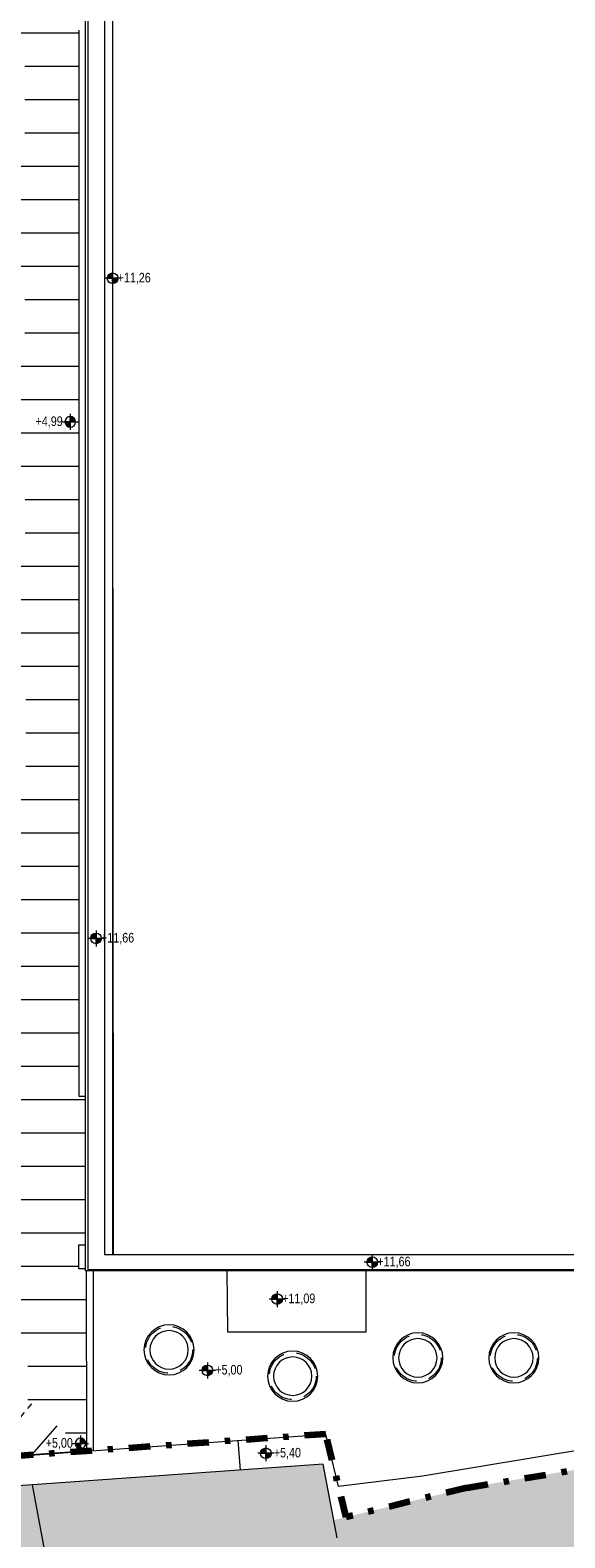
# Model space of a CAD drawing. Header units: metres. Extents: x 2 to 202, y -59 to 869.
# Tile 19 of 27: x 95 to 105, y -25 to 3. Entities that reach past the tile are written whole.
import ezdxf

# ---------------------------------------------------------------- set-up
doc = ezdxf.new("R2010")
doc.units = ezdxf.units.M
doc.header["$XCLIPFRAME"] = 2
doc.linetypes.add('_Strichpunkt - Weit_', pattern=[1, 0.4, -0.3, 0, -0.3])
doc.linetypes.add('Verdeckt', pattern=[0.714375, 0.47625, -0.238125])
for name, color, linetype, lineweight in [('A_Dach', 15, 'Continuous', 5), ('A_Detailelemente', 7, 'Continuous', 9), ('A_Fassade', 113, 'Continuous', 5), ('A_Fenster', 45, 'Continuous', 5), ('A_Geschossdecken', 7, 'Continuous', 5), ('A_Geschossdecken_Oberflächenschraffur', 7, 'Continuous', 5), ('A_Hoehenkoten', 124, 'Continuous', 5), ('A_Linien', 5, 'Continuous', 9), ('A_Linien_Feine Linien', 7, 'Continuous', 5), ('A_Scan-Pixelbild', 213, 'Continuous', 5), ('A_Wand', 244, 'Continuous', 5)]:
    doc.layers.add(name, color=color, linetype=linetype, lineweight=lineweight)
doc.styles.add('Arial', font='arial.ttf', dxfattribs={"width": 0.8, "height": 0.18})
picture_1 = doc.add_image_def('image1.pdf', size_in_pixel=(2828, 1699))

# ---------------------------------------------------------------- blocks, each defined once
blk = doc.blocks.new('Rectangular Mullion - 70mm x 280mm_2-8069943-Dach')
at = {"layer": 'A_Fassade', "color": 250, "lineweight": 9}
for p, q in [((-0.942, -16.757), (-0.942, -15.277)), ((-0.826, -16.757), (-0.942, -16.757))]:
    blk.add_line(p, q, dxfattribs=at)
blk = doc.blocks.new('Rectangular Mullion - 70mm x 280mm_2-8069952-Dach')
at = {"layer": 'A_Fassade', "color": 250, "lineweight": 9}
blk.add_line((-0.942, -15.277), (-0.942, -12.777), dxfattribs=at)
blk = doc.blocks.new('Rectangular Mullion - 70mm x 280mm_2-8070031-Dach')
at = {"layer": 'A_Fassade', "color": 250, "lineweight": 9}
blk.add_line((-0.942, 0.73), (-0.942, 3.233), dxfattribs=at)
blk = doc.blocks.new('Rectangular Mullion - 70mm x 280mm_2-8070032-Dach')
at = {"layer": 'A_Fassade', "color": 250, "lineweight": 9}
blk.add_line((-0.942, -0.772), (-0.942, 0.73), dxfattribs=at)
blk = doc.blocks.new('Rectangular Mullion - 70mm x 280mm_2-8070030-Dach')
at = {"layer": 'A_Fassade', "color": 250, "lineweight": 9}
blk.add_line((-0.942, 7.238), (-0.942, 8.738), dxfattribs=at)
blk = doc.blocks.new('Rectangular Mullion - 70mm x 280mm_2-8070029-Dach')
at = {"layer": 'A_Fassade', "color": 250, "lineweight": 9}
blk.add_line((-0.942, 8.738), (-0.942, 11.243), dxfattribs=at)
blk = doc.blocks.new('Rectangular Mullion - 70mm x 280mm_2-8070033-Dach')
at = {"layer": 'A_Fassade', "color": 250, "lineweight": 9}
blk.add_line((-0.942, -12.777), (-0.942, -11.28), dxfattribs=at)
blk = doc.blocks.new('FE Dachkuppel rund - Ø_880 _1000_-8070186-Dach')
at = {"layer": 'A_Fenster', "color": 250, "linetype": 'Verdeckt', "lineweight": 9}
blk.add_circle((0, 0), 0.44, dxfattribs=at)
at = {"layer": 'A_Fenster', "color": 250, "lineweight": 9}
for radius, start, end in [(0.47, 90, 270), (0.36, 90, 270), (0.36, 90, 270), (0.47, 270, 90), (0.36, 270, 90), (0.36, 270, 90)]:
    blk.add_arc((0, 0), radius, start, end, dxfattribs=at)
blk = doc.blocks.new('FE Dachkuppel rund - Ø_880 _1000_-8070187-Dach')
at = {"layer": 'A_Fenster', "color": 250, "linetype": 'Verdeckt', "lineweight": 9}
blk.add_circle((0, 0), 0.44, dxfattribs=at)
at = {"layer": 'A_Fenster', "color": 250, "lineweight": 9}
for radius, start, end in [(0.47, 90, 270), (0.36, 90, 270), (0.36, 90, 270), (0.47, 270, 90), (0.36, 270, 90), (0.36, 270, 90)]:
    blk.add_arc((0, 0), radius, start, end, dxfattribs=at)
blk = doc.blocks.new('Höhenkoten - Kreuz gefüllt-6114407-Dach')
at = {"layer": 'A_Hoehenkoten'}
h = blk.add_hatch(color=256, dxfattribs=at)
edge = h.paths.add_edge_path(flags=0)
edge.add_line((-0.001, 0.0014), (0, 0.0014))
edge.add_line((0, 0.0014), (0, 0.0004))
edge.add_arc((0, 0.0014), 0.001, 180, 270, ccw=False)
h = blk.add_hatch(color=256, dxfattribs=at)
edge = h.paths.add_edge_path(flags=0)
edge.add_line((0.001, 0.0014), (0, 0.0014))
edge.add_line((0, 0.0014), (0, 0.0024))
edge.add_arc((0, 0.0014), 0.001, 0, 90, ccw=False)
for p, q in [((0, 0.0029), (0, -0.0001)), ((-0.0015, 0.0014), (0.0015, 0.0014)), ((-0.001, 0.0014), (0, 0.0014)), ((0, 0.0014), (-0.001, 0.0014)), ((0, 0.0014), (-0.001, 0.0014)), ((-0.001, 0.0014), (0, 0.0014)), ((0, 0.0014), (0, 0.0024)), ((0, 0.0024), (0, 0.0014)), ((0, 0.0024), (0, 0.0014)), ((0, 0.0014), (0, 0.0024)), ((0.001, 0.0014), (0, 0.0014)), ((0, 0.0014), (0, 0.0004)), ((0, 0.0004), (0, 0.0014)), ((0, 0.0014), (0.001, 0.0014)), ((0, 0.0014), (0.001, 0.0014)), ((0.001, 0.0014), (0, 0.0014)), ((0, 0.0014), (0, 0.0004)), ((0, 0.0004), (0, 0.0014))]:
    blk.add_line(p, q, dxfattribs=at)
for start, end in [(90, 180), (90, 180), (180, 270), (180, 270), (360, 90), (360, 90), (270, 0), (270, 360)]:
    blk.add_arc((0, 0.0014), 0.001, start, end, dxfattribs=at)

msp = doc.modelspace()

# ---------------------------------------------------------------- hatches: boundary and pattern name
at = {"layer": 'A_Detailelemente'}
for points in [[(103.14, -36.51), (108.094, -36.392), (107.934, -23.267), (102.959, -24.095), (100.464, -24.701), (100.526, -25.033), (101.92, -29.593), (103.099, -36.275)], [(98.559, -44.068), (104.332, -43.662), (102.996, -36.513), (103.14, -36.51), (101.92, -29.593), (100.526, -25.033), (100.268, -23.653), (94.817, -24.039), (97.103, -36.275)], [(92.291, -44.509), (98.559, -44.068), (94.817, -24.039), (89.298, -24.43), (92.217, -44.016)]]:
    msp.add_hatch(color=254, dxfattribs=at).paths.add_polyline_path(points, flags=0)
at = {"layer": 'A_Geschossdecken_Oberflächenschraffur'}
h = msp.add_hatch(dxfattribs=at)
h.set_pattern_fill('FP_11', color=10, style=0, pattern_type=2)
h.set_pattern_definition([(0.064, (90.5692, -3.697), (-0.000698, 0.625), [])])
h.paths.add_polyline_path([(95.829, -23.402), (95.827, -20.026), (95.811, -20.026), (95.811, -19.991), (95.69, -19.991), (95.69, -19.541), (95.811, -19.541), (95.811, -16.757), (95.695, -16.757), (95.695, 12.718), (95.811, 12.718), (95.811, 15.964), (94.304, 11.641), (94.336, 11.598), (94.369, 11.538), (94.393, 11.467), (94.406, 11.392), (94.405, 11.316), (94.392, 11.239), (94.368, 11.169), (94.329, 11.101), (94.282, 11.042), (94.227, 10.993), (94.164, 10.953), (94.097, 10.924), (94.05, 10.912), (93.794, 10.177), (93.827, 10.198), (93.895, 10.227), (93.964, 10.245), (94.041, 10.251), (94.116, 10.244), (94.19, 10.225), (94.26, 10.194), (94.324, 10.152), (94.375, 10.104), (94.421, 10.045), (94.457, 9.979), (94.482, 9.904), (94.494, 9.833), (94.494, 9.758), (94.48, 9.68), (94.456, 9.611), (94.417, 9.542), (94.37, 9.483), (94.315, 9.434), (94.253, 9.394), (94.185, 9.365), (94.113, 9.347), (94.039, 9.341), (93.964, 9.347), (93.892, 9.366), (93.823, 9.396), (93.756, 9.441), (93.702, 9.491), (93.657, 9.55), (93.622, 9.615), (93.61, 9.649), (92.59, 6.718), (94.672, 6.718), (94.671, 5.258), (92.292, 5.258), (92.292, 5.866), (91.194, 2.714), (91.853, 2.714), (91.852, 1.254), (90.685, 1.254), (89.799, -1.29), (91.841, -1.29), (91.841, -2.75), (89.461, -2.75), (89.461, -2.259), (88.407, -5.284), (89.021, -5.284), (89.021, -6.744), (87.898, -6.744), (87.014, -9.282), (89.033, -9.282), (89.033, -10.742), (86.653, -10.742), (86.653, -10.317), (85.27, -14.286), (85.681, -14.641), (85.681, -14.508), (86.101, -14.508), (86.093, -14.502), (86.039, -14.451), (85.994, -14.392), (85.96, -14.327), (85.936, -14.256), (85.924, -14.178), (85.924, -14.109), (85.936, -14.035), (85.96, -13.964), (85.996, -13.898), (86.047, -13.834), (86.102, -13.784), (86.165, -13.745), (86.233, -13.715), (86.305, -13.698), (86.377, -13.692), (86.454, -13.698), (86.528, -13.717), (86.595, -13.747), (86.662, -13.792), (86.715, -13.841), (86.759, -13.898), (86.797, -13.97), (86.82, -14.035), (86.832, -14.109), (86.832, -14.184), (86.818, -14.263), (86.793, -14.333), (86.757, -14.399), (86.708, -14.459), (86.656, -14.508), (88.019, -14.508), (87.991, -14.489), (87.937, -14.438), (87.892, -14.38), (87.856, -14.311), (87.834, -14.244), (87.821, -14.171), (87.821, -14.096), (87.834, -14.022), (87.859, -13.949), (87.894, -13.885), (87.945, -13.821), (88, -13.772), (88.062, -13.732), (88.131, -13.702), (88.2, -13.685), (88.276, -13.679), (88.276, -13.679), (88.352, -13.685), (88.426, -13.704), (88.495, -13.735), (88.559, -13.778), (88.615, -13.831), (88.657, -13.885), (88.695, -13.957), (88.717, -14.022), (88.729, -14.096), (88.729, -14.171), (88.716, -14.249), (88.691, -14.32), (88.654, -14.387), (88.606, -14.446), (88.552, -14.495), (88.532, -14.508), (88.671, -14.508), (88.671, -16.103), (89.163, -16.106), (89.163, -17.139), (90.76, -17.139), (90.76, -19.026), (93.887, -21.725), (94.734, -21.725), (94.734, -22.457), (95.827, -23.401)], flags=0)
h.paths.add_polyline_path([(93.938, -16.204), (93.858, -16.196), (93.791, -16.179), (93.722, -16.149), (93.655, -16.104), (93.601, -16.054), (93.556, -15.995), (93.521, -15.93), (93.497, -15.859), (93.485, -15.781), (93.485, -15.711), (93.497, -15.637), (93.522, -15.566), (93.558, -15.5), (93.609, -15.436), (93.663, -15.387), (93.726, -15.347), (93.794, -15.318), (93.863, -15.3), (93.94, -15.294), (94.015, -15.3), (94.089, -15.319), (94.159, -15.351), (94.223, -15.393), (94.278, -15.446), (94.32, -15.5), (94.358, -15.571), (94.381, -15.638), (94.393, -15.711), (94.393, -15.787), (94.379, -15.865), (94.355, -15.934), (94.317, -16.002), (94.269, -16.062), (94.214, -16.111), (94.151, -16.151), (94.084, -16.18), (94.012, -16.198), (93.94, -16.204)], flags=0)
h.paths.add_polyline_path([(90.178, -14.64), (90.103, -14.634), (90.03, -14.616), (89.958, -14.583), (89.894, -14.54), (89.839, -14.488), (89.795, -14.432), (89.759, -14.362), (89.737, -14.296), (89.724, -14.223), (89.724, -14.148), (89.737, -14.074), (89.763, -13.999), (89.797, -13.937), (89.848, -13.873), (89.903, -13.823), (89.965, -13.784), (90.033, -13.754), (90.103, -13.737), (90.179, -13.73), (90.255, -13.737), (90.329, -13.756), (90.398, -13.787), (90.462, -13.83), (90.514, -13.877), (90.56, -13.937), (90.597, -14.008), (90.62, -14.074), (90.632, -14.148), (90.632, -14.223), (90.619, -14.301), (90.594, -14.371), (90.557, -14.438), (90.509, -14.498), (90.454, -14.548), (90.391, -14.587), (90.323, -14.617), (90.252, -14.634), (90.179, -14.64)], flags=0)
h.paths.add_polyline_path([(93.966, -14.617), (93.891, -14.611), (93.818, -14.592), (93.749, -14.562), (93.682, -14.517), (93.628, -14.467), (93.583, -14.408), (93.547, -14.339), (93.525, -14.273), (93.512, -14.2), (93.512, -14.124), (93.525, -14.05), (93.549, -13.979), (93.585, -13.913), (93.636, -13.849), (93.691, -13.8), (93.753, -13.76), (93.821, -13.731), (93.891, -13.713), (93.967, -13.707), (94.043, -13.713), (94.117, -13.733), (94.186, -13.764), (94.25, -13.806), (94.302, -13.854), (94.348, -13.913), (94.385, -13.984), (94.408, -14.05), (94.42, -14.125), (94.42, -14.2), (94.407, -14.278), (94.382, -14.347), (94.345, -14.415), (94.297, -14.475), (94.242, -14.524), (94.178, -14.564), (94.111, -14.593), (94.04, -14.611), (93.967, -14.617)], flags=0)
h.paths.add_polyline_path([(92.068, -14.607), (91.993, -14.601), (91.92, -14.582), (91.851, -14.552), (91.784, -14.507), (91.731, -14.457), (91.686, -14.398), (91.649, -14.329), (91.627, -14.262), (91.615, -14.189), (91.615, -14.114), (91.627, -14.04), (91.652, -13.969), (91.687, -13.903), (91.738, -13.839), (91.793, -13.79), (91.855, -13.75), (91.923, -13.721), (91.993, -13.703), (92.069, -13.697), (92.145, -13.703), (92.219, -13.722), (92.289, -13.754), (92.352, -13.796), (92.404, -13.844), (92.45, -13.903), (92.488, -13.974), (92.51, -14.04), (92.523, -14.114), (92.523, -14.189), (92.509, -14.268), (92.484, -14.337), (92.447, -14.405), (92.399, -14.465), (92.345, -14.514), (92.281, -14.554), (92.214, -14.583), (92.142, -14.601), (92.069, -14.607)], flags=0)
h.paths.add_polyline_path([(92.313, -10.745), (92.312, -10.745), (92.312, -9.285), (94.693, -9.285), (94.692, -10.745), (92.342, -10.745)], flags=0)
h.paths.add_polyline_path([(89.488, -10.737), (89.488, -10.737), (89.488, -9.277), (91.868, -9.277), (91.867, -10.737), (89.511, -10.737)], flags=0)
h.paths.add_polyline_path([(92.302, -6.753), (92.301, -6.752), (92.301, -5.292), (94.682, -5.293), (94.681, -6.752), (92.329, -6.753)], flags=0)
h.paths.add_polyline_path([(89.49, -6.744), (89.489, -6.744), (89.489, -5.284), (91.87, -5.284), (91.869, -6.744), (89.522, -6.744)], flags=0)
h.paths.add_polyline_path([(92.297, -2.753), (92.296, -2.753), (92.296, -1.293), (94.676, -1.293), (94.676, -2.753), (92.323, -2.753)], flags=0)
h.paths.add_polyline_path([(94.674, 1.25), (92.294, 1.25), (92.294, 2.71), (94.675, 2.71), (94.675, 1.25)], flags=0)
h = msp.add_hatch(dxfattribs=at)
h.set_pattern_fill('FP_9', color=10, style=0, pattern_type=2)
h.set_pattern_definition([(49.201, (90.5602, -18.836), (-0.47313, 0.40838), [])])
h.paths.add_polyline_path([(89.472, -23.847), (95.829, -23.402), (94.734, -22.457), (94.733, -22.685), (92.274, -22.685), (92.274, -21.725), (93.886, -21.725), (90.76, -19.026), (90.76, -20.129), (89.163, -20.129), (89.163, -21.24), (88.324, -21.234), (88.545, -21.737), (89.051, -21.737), (89.051, -22.697), (88.967, -22.697), (89.45, -23.797)], flags=0)
h.paths.add_polyline_path([(89.438, -22.69), (89.437, -22.689), (89.437, -21.73), (91.898, -21.73), (91.897, -22.689), (89.47, -22.69)], flags=0)
h.paths.add_polyline_path([(85.681, -15.222), (85.681, -14.641), (85.27, -14.286), (85.57, -14.967)], flags=0)

# ---------------------------------------------------------------- linework, layer by layer
at = {"layer": 'A_Dach', "color": 250, "lineweight": 9}
msp.add_line((96.321, -3.056), (96.33, -19.726), dxfattribs=at)
at = {"layer": 'A_Geschossdecken', "color": 253, "lineweight": 9}
for p, q in [((95.856, 15.973), (95.856, -20.004)), ((96.176, -19.726), (96.176, 15.714)), ((119.496, -19.726), (96.176, -19.726)), ((95.827, -20.026), (95.829, -23.402)), ((95.856, -20.004), (119.496, -20.004)), ((95.963, -23.397), (95.963, -20.026)), ((98.461, -20.026), (98.475, -21.168)), ((101.07, -21.168), (101.07, -20.026)), ((98.475, -21.168), (101.07, -21.168)), ((95.963, -23.393), (89.472, -23.847))]:
    msp.add_line(p, q, dxfattribs=at)
at = {"layer": 'A_Linien', "color": 250}
for p, q in [((95.856, 15.973), (95.856, -20.004)), ((96.176, -19.726), (96.176, 15.714)), ((119.496, -19.726), (96.176, -19.726)), ((95.856, -20.004), (119.816, -20.004))]:
    msp.add_line(p, q, dxfattribs=at)
at = {"layer": 'A_Linien', "color": 6, "linetype": '_Strichpunkt - Weit_', "lineweight": 100}
for p, q in [((100.318, -23.088), (89.45, -23.858)), ((100.696, -24.645), (100.318, -23.088)), ((102.959, -24.095), (108.543, -23.166)), ((102.959, -24.095), (100.696, -24.645))]:
    msp.add_line(p, q, dxfattribs=at)
at = {"layer": 'A_Linien', "color": 8}
for p, q in [((100.556, -24.071), (100.318, -23.088)), ((105.259, -23.357), (102.13, -23.878)), ((102.13, -23.878), (100.556, -24.071))]:
    msp.add_line(p, q, dxfattribs=at)
at = {"layer": 'A_Linien_Feine Linien'}
for p, q in [((100.268, -23.653), (94.817, -24.039)), ((100.526, -25.033), (100.268, -23.653)), ((94.817, -24.039), (89.298, -24.43)), ((98.559, -44.068), (94.817, -24.039))]:
    msp.add_line(p, q, dxfattribs=at)
at = {"layer": 'A_Wand', "color": 250, "lineweight": 9}
for p, q in [((95.811, -20.026), (95.811, 15.994)), ((96.321, 15.714), (96.321, -19.726)), ((95.69, -19.541), (95.811, -19.541)), ((95.69, -19.991), (95.69, -19.541)), ((95.811, -19.991), (95.69, -19.991)), ((119.496, -20.026), (95.811, -20.026)), ((96.321, -20.004), (96.321, -20.026)), ((89.45, -23.858), (99.974, -23.112)), ((98.715, -23.763), (98.676, -23.204))]:
    msp.add_line(p, q, dxfattribs=at)

# ---------------------------------------------------------------- block references
at = {"layer": 'A_Fassade', "color": 250, "lineweight": 9}
for name, p in [('Rectangular Mullion - 70mm x 280mm_2-8070031-Dach', (96.637, 0)), ('Rectangular Mullion - 70mm x 280mm_2-8070032-Dach', (96.637, 0)), ('Rectangular Mullion - 70mm x 280mm_2-8069952-Dach', (96.637, 12.005)), ('Rectangular Mullion - 70mm x 280mm_2-8070030-Dach', (96.637, -12.01)), ('Rectangular Mullion - 70mm x 280mm_2-8070029-Dach', (96.637, -16.015)), ('Rectangular Mullion - 70mm x 280mm_2-8070030-Dach', (96.637, -16.015)), ('Rectangular Mullion - 70mm x 280mm_2-8070031-Dach', (96.637, -12.01)), ('Rectangular Mullion - 70mm x 280mm_2-8070033-Dach', (96.637, 0)), ('Rectangular Mullion - 70mm x 280mm_2-8069952-Dach', (96.637, 0)), ('Rectangular Mullion - 70mm x 280mm_2-8069943-Dach', (96.637, 0))]:
    msp.add_blockref(name, p, dxfattribs=at)
at = {"layer": 'A_Fenster', "color": 250, "lineweight": 9}
for name, p in [('FE Dachkuppel rund - Ø_880 _1000_-8070186-Dach', (97.379, -21.509)), ('FE Dachkuppel rund - Ø_880 _1000_-8070187-Dach', (102.041, -21.659)), ('FE Dachkuppel rund - Ø_880 _1000_-8070187-Dach', (103.841, -21.659)), ('FE Dachkuppel rund - Ø_880 _1000_-8070186-Dach', (99.696, -22.002))]:
    msp.add_blockref(name, p, dxfattribs=at)
at = {"layer": 'A_Hoehenkoten', "extrusion": (0, 0, -1), "xscale": 99.99999999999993, "yscale": 99.99999999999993, "zscale": 99.99999999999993}
for p in [(-96.321, -1.56), (-96.01, -13.934), (-101.188, -20.004), (-99.404, -20.696), (-98.096, -22.033), (-99.192, -23.588)]:
    msp.add_blockref('Höhenkoten - Kreuz gefüllt-6114407-Dach', p, dxfattribs=at)
at = {"layer": 'A_Hoehenkoten', "xscale": 99.99999999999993, "yscale": 99.99999999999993, "zscale": 99.99999999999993}
for p in [(95.527, -4.251), (95.718, -23.405)]:
    msp.add_blockref('Höhenkoten - Kreuz gefüllt-6114407-Dach', p, dxfattribs=at)

# ---------------------------------------------------------------- texts
at = {"layer": 'A_Hoehenkoten', "char_height": 0.18, "attachment_point": 1, "line_spacing_factor": 0.941778, "style": 'Arial'}
for s, insert, width in [('+11,26', (96.415, -1.317), 0.73381), ('+4,99', (94.877, -4.009), 0.60159), ('+11,66', (96.104, -13.692), 0.73381), ('+11,66', (101.283, -19.762), 0.73381), ('+11,09', (99.498, -20.454), 0.73381), ('+5,00', (98.245, -21.791), 0.60159), ('+5,00', (95.067, -23.163), 0.60159), ('+5,40', (99.341, -23.346), 0.60159)]:
    msp.add_mtext(s, dxfattribs=dict(at, insert=insert, width=width))

# ---------------------------------------------------------------- pictures from other files: only their frames are drawn
at = {"layer": 'A_Scan-Pixelbild'}
image = msp.add_image(picture_1, insert=(-46.162, -83.409), size_in_units=(250.928, 150.803), rotation=3.02516, dxfattribs=at)
image.set_boundary_path([(733.774, 1463.933), (788.17, 435.003), (2002.32, 499.147), (1947.924, 1528.077), (733.774, 1463.933)])
image.dxf.flags = 15

doc.saveas('drawing.dxf')
